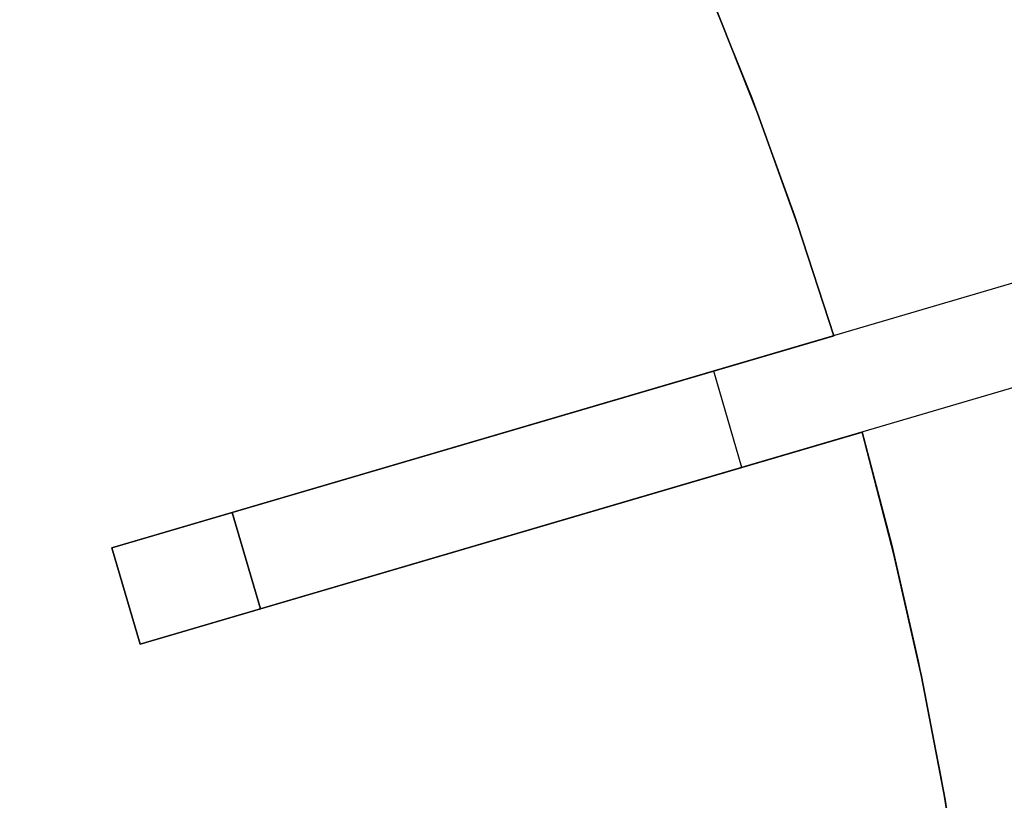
# Model space of a CAD drawing. Header units: millimetres. Extents: x 220 to 1240, y -2940 to -1929.
# Tile 49 of 59: x 1063 to 1180, y -2358 to -2264. Entities that reach past the tile are written whole.
import ezdxf

# ---------------------------------------------------------------- set-up
doc = ezdxf.new("R2010")
doc.units = ezdxf.units.MM

msp = doc.modelspace()

# ---------------------------------------------------------------- linework, layer by layer
for points in [[(1111.77, -2196.29), (1118.99, -2208.27), (1125.92, -2220.62), (1132.53, -2233.33), (1138.8, -2246.4), (1144.71, -2259.82), (1150.23, -2273.56), (1155.35, -2287.62), (1160.04, -2301.98)], [(1111.77, -2196.29), (1118.99, -2208.27), (1125.92, -2220.62), (1132.53, -2233.33), (1138.8, -2246.4), (1144.71, -2259.82), (1150.23, -2273.56), (1155.35, -2287.62), (1160.04, -2301.98)], [(1111.77, -2196.29), (1119.56, -2209.24), (1126.83, -2222.31), (1133.6, -2235.49), (1139.87, -2248.74), (1145.64, -2262.04), (1150.92, -2275.36), (1155.72, -2288.68), (1160.04, -2301.98)], [(1160.04, -2301.98), (1155.72, -2288.68), (1150.92, -2275.36), (1145.64, -2262.04), (1139.87, -2248.74), (1133.6, -2235.49), (1126.83, -2222.31), (1119.56, -2209.24), (1111.77, -2196.29)], [(1160.04, -2301.98), (1155.72, -2288.68), (1150.92, -2275.36), (1145.64, -2262.04), (1139.87, -2248.74), (1133.6, -2235.49), (1126.83, -2222.31), (1119.56, -2209.24), (1111.77, -2196.29)], [(1160.04, -2301.98), (1155.72, -2288.68), (1150.92, -2275.36), (1145.64, -2262.04), (1139.87, -2248.74), (1133.6, -2235.49), (1126.83, -2222.31), (1119.56, -2209.24), (1111.77, -2196.29)], [(1111.77, -2196.29), (1118.99, -2208.27), (1125.92, -2220.62), (1132.53, -2233.33), (1138.8, -2246.4), (1144.71, -2259.82), (1150.23, -2273.56), (1155.35, -2287.62), (1160.04, -2301.98)], [(1160.04, -2301.98), (1155.72, -2288.68), (1150.92, -2275.36), (1145.64, -2262.04), (1139.87, -2248.74), (1133.6, -2235.49), (1126.83, -2222.31), (1119.56, -2209.24), (1111.77, -2196.29)], [(1160.04, -2301.98), (1155.72, -2288.68), (1150.92, -2275.36), (1145.64, -2262.04), (1139.87, -2248.74), (1133.6, -2235.49), (1126.83, -2222.31), (1119.56, -2209.24), (1111.77, -2196.29)], [(1217.65, -2285.07), (1073.73, -2327.33)], [(1221.03, -2296.58), (1077.11, -2338.84)], [(1160.04, -2301.98), (1102.51, -2318.88)], [(1102.51, -2318.88), (1160.04, -2301.98)], [(1160.04, -2301.98), (1102.51, -2318.88)], [(1102.51, -2318.88), (1160.04, -2301.98)], [(1160.04, -2301.98), (1102.51, -2318.88)], [(1102.51, -2318.88), (1160.04, -2301.98)], [(1149.07, -2317.71), (1145.69, -2306.2)], [(1149.07, -2317.71), (1145.69, -2306.2)], [(1105.89, -2330.39), (1163.42, -2313.5)], [(1163.42, -2313.5), (1105.89, -2330.39)], [(1105.89, -2330.39), (1163.42, -2313.5)], [(1163.42, -2313.5), (1105.89, -2330.39)], [(1105.89, -2330.39), (1163.42, -2313.5)], [(1163.42, -2313.5), (1105.89, -2330.39)], [(1163.42, -2313.5), (1166.98, -2327.02), (1170.14, -2340.83), (1172.9, -2354.89), (1175.23, -2369.19), (1177.13, -2383.73), (1178.55, -2398.47), (1179.51, -2413.41), (1179.96, -2428.51)], [(1163.42, -2313.5), (1166.98, -2327.02), (1170.14, -2340.83), (1172.9, -2354.89), (1175.23, -2369.19), (1177.13, -2383.73), (1178.55, -2398.47), (1179.51, -2413.41), (1179.96, -2428.51)], [(1163.42, -2313.5), (1167.24, -2328.11), (1170.54, -2342.71), (1173.32, -2357.26), (1175.6, -2371.74), (1177.39, -2386.12), (1178.71, -2400.39), (1179.56, -2414.53), (1179.96, -2428.51)], [(1163.42, -2313.5), (1167.24, -2328.11), (1170.54, -2342.71), (1173.32, -2357.26), (1175.6, -2371.74), (1177.39, -2386.12), (1178.71, -2400.39), (1179.56, -2414.53), (1179.96, -2428.51)], [(1179.96, -2428.51), (1179.56, -2414.53), (1178.71, -2400.39), (1177.39, -2386.12), (1175.6, -2371.74), (1173.32, -2357.26), (1170.54, -2342.71), (1167.24, -2328.11), (1163.42, -2313.5)], [(1179.96, -2428.51), (1179.56, -2414.53), (1178.71, -2400.39), (1177.39, -2386.12), (1175.6, -2371.74), (1173.32, -2357.26), (1170.54, -2342.71), (1167.24, -2328.11), (1163.42, -2313.5)], [(1163.42, -2313.5), (1166.98, -2327.02), (1170.14, -2340.83), (1172.9, -2354.89), (1175.23, -2369.19), (1177.13, -2383.73), (1178.55, -2398.47), (1179.51, -2413.41), (1179.96, -2428.51)], [(1179.96, -2428.51), (1179.56, -2414.53), (1178.71, -2400.39), (1177.39, -2386.12), (1175.6, -2371.74), (1173.32, -2357.26), (1170.54, -2342.71), (1167.24, -2328.11), (1163.42, -2313.5)], [(1179.96, -2428.51), (1179.56, -2414.53), (1178.71, -2400.39), (1177.39, -2386.12), (1175.6, -2371.74), (1173.32, -2357.26), (1170.54, -2342.71), (1167.24, -2328.11), (1163.42, -2313.5)], [(1102.51, -2318.88), (1073.73, -2327.33)], [(1073.73, -2327.33), (1102.51, -2318.88)], [(1102.51, -2318.88), (1073.73, -2327.33)], [(1073.73, -2327.33), (1102.51, -2318.88)], [(1102.51, -2318.88), (1073.73, -2327.33)], [(1073.73, -2327.33), (1102.51, -2318.88)], [(1091.5, -2334.62), (1088.12, -2323.1)], [(1091.5, -2334.62), (1088.12, -2323.1)], [(1088.12, -2323.1), (1091.5, -2334.62)], [(1088.12, -2323.1), (1091.5, -2334.62)], [(1077.11, -2338.84), (1073.73, -2327.33)], [(1077.11, -2338.84), (1073.73, -2327.33)], [(1077.11, -2338.84), (1073.73, -2327.33)], [(1077.11, -2338.84), (1073.73, -2327.33)], [(1077.11, -2338.84), (1073.73, -2327.33)], [(1077.11, -2338.84), (1073.73, -2327.33)], [(1077.11, -2338.84), (1073.73, -2327.33)], [(1077.11, -2338.84), (1073.73, -2327.33)], [(1073.73, -2327.33), (1077.11, -2338.84)], [(1073.73, -2327.33), (1077.11, -2338.84)], [(1073.73, -2327.33), (1077.11, -2338.84)], [(1073.73, -2327.33), (1077.11, -2338.84)], [(1073.73, -2327.33), (1077.11, -2338.84)], [(1077.11, -2338.84), (1105.89, -2330.39)], [(1105.89, -2330.39), (1077.11, -2338.84)], [(1077.11, -2338.84), (1105.89, -2330.39)], [(1105.89, -2330.39), (1077.11, -2338.84)], [(1077.11, -2338.84), (1105.89, -2330.39)], [(1105.89, -2330.39), (1077.11, -2338.84)]]:
    msp.add_lwpolyline(points)
at = {"extrusion": (-0.281733, 0.959493, 1.27217e-14)}
msp.add_lwpolyline([(-524.55, 236.99), (-524.51, 239.56), (-524.37, 242.11), (-524.16, 244.66), (-523.85, 247.21), (-523.46, 249.74), (-522.98, 252.25), (-522.42, 254.75), (-521.77, 257.23), (-521.04, 259.68), (-520.22, 262.11), (-519.32, 264.51), (-518.34, 266.88), (-517.28, 269.21), (-516.14, 271.5), (-514.92, 273.75), (-513.63, 275.96), (-512.26, 278.13), (-510.82, 280.25), (-509.31, 282.31), (-507.73, 284.33), (-506.08, 286.29), (-504.36, 288.19), (-502.58, 290.03), (-500.74, 291.81), (-498.84, 293.52), (-496.88, 295.17), (-494.87, 296.76), (-492.8, 298.27), (-490.68, 299.71), (-488.52, 301.08), (-486.31, 302.37), (-484.05, 303.59), (-481.76, 304.73), (-479.43, 305.79), (-477.06, 306.77), (-474.67, 307.66), (-472.24, 308.48), (-469.78, 309.21), (-467.31, 309.86), (-464.81, 310.43), (-462.29, 310.9), (-459.76, 311.3), (-457.22, 311.6), (-454.67, 311.82), (-452.11, 311.95), (-449.55, 311.99)], dxfattribs=at)
at = {"extrusion": (-0.281733, 0.959493, -1.06513e-14)}
msp.add_lwpolyline([(-449.55, -588.01), (-452.11, -587.96), (-454.67, -587.83), (-457.22, -587.61), (-459.76, -587.31), (-462.29, -586.91), (-464.81, -586.44), (-467.31, -585.87), (-469.78, -585.22), (-472.24, -584.49), (-474.67, -583.67), (-477.06, -582.78), (-479.43, -581.8), (-481.76, -580.74), (-484.05, -579.6), (-486.31, -578.38), (-488.52, -577.09), (-490.68, -575.72), (-492.8, -574.28), (-494.87, -572.77), (-496.88, -571.18), (-498.84, -569.53), (-500.74, -567.82), (-502.58, -566.04), (-504.36, -564.2), (-506.08, -562.3), (-507.73, -560.34), (-509.31, -558.32), (-510.82, -556.26), (-512.26, -554.14), (-513.63, -551.97), (-514.92, -549.76), (-516.14, -547.51), (-517.28, -545.22), (-518.34, -542.89), (-519.32, -540.52), (-520.22, -538.12), (-521.04, -535.69), (-521.77, -533.24), (-522.42, -530.76), (-522.98, -528.26), (-523.46, -525.75), (-523.85, -523.22), (-524.16, -520.67), (-524.37, -518.12), (-524.51, -515.57), (-524.55, -513)], dxfattribs=at)
at = {"extrusion": (-0.281733, 0.959493, -4.1936e-15)}
msp.add_lwpolyline([(-524.55, 236.99), (-524.51, 239.56), (-524.37, 242.11), (-524.16, 244.66), (-523.85, 247.21), (-523.46, 249.74), (-522.98, 252.25), (-522.42, 254.75), (-521.77, 257.23), (-521.04, 259.68), (-520.22, 262.11), (-519.32, 264.51), (-518.34, 266.88), (-517.28, 269.21), (-516.14, 271.5), (-514.92, 273.75), (-513.63, 275.96), (-512.26, 278.13), (-510.82, 280.25), (-509.31, 282.31), (-507.73, 284.33), (-506.08, 286.29), (-504.36, 288.19), (-502.58, 290.03), (-500.74, 291.81), (-498.84, 293.52), (-496.88, 295.17), (-494.87, 296.76), (-492.8, 298.27), (-490.68, 299.71), (-488.52, 301.08), (-486.31, 302.37), (-484.05, 303.59), (-481.76, 304.73), (-479.43, 305.79), (-477.06, 306.77), (-474.67, 307.66), (-472.24, 308.48), (-469.78, 309.21), (-467.31, 309.86), (-464.81, 310.43), (-462.29, 310.9), (-459.76, 311.3), (-457.22, 311.6), (-454.67, 311.82), (-452.11, 311.95), (-449.55, 311.99)], dxfattribs=at)
at = {"extrusion": (-0.281733, 0.959493, 4.80323e-15)}
msp.add_lwpolyline([(-449.55, -588.01), (-452.11, -587.96), (-454.67, -587.83), (-457.22, -587.61), (-459.76, -587.31), (-462.29, -586.91), (-464.81, -586.44), (-467.31, -585.87), (-469.78, -585.22), (-472.24, -584.49), (-474.67, -583.67), (-477.06, -582.78), (-479.43, -581.8), (-481.76, -580.74), (-484.05, -579.6), (-486.31, -578.38), (-488.52, -577.09), (-490.68, -575.72), (-492.8, -574.28), (-494.87, -572.77), (-496.88, -571.18), (-498.84, -569.53), (-500.74, -567.82), (-502.58, -566.04), (-504.36, -564.2), (-506.08, -562.3), (-507.73, -560.34), (-509.31, -558.32), (-510.82, -556.26), (-512.26, -554.14), (-513.63, -551.97), (-514.92, -549.76), (-516.14, -547.51), (-517.28, -545.22), (-518.34, -542.89), (-519.32, -540.52), (-520.22, -538.12), (-521.04, -535.69), (-521.77, -533.24), (-522.42, -530.76), (-522.98, -528.26), (-523.46, -525.75), (-523.85, -523.22), (-524.16, -520.67), (-524.37, -518.12), (-524.51, -515.57), (-524.55, -513)], dxfattribs=at)
at = {"extrusion": (-0.281733, 0.959493, 2.64175e-15)}
msp.add_lwpolyline([(-449.55, 311.99), (-452.11, 311.95), (-454.67, 311.82), (-457.22, 311.6), (-459.76, 311.3), (-462.29, 310.9), (-464.81, 310.43), (-467.31, 309.86), (-469.78, 309.21), (-472.24, 308.48), (-474.67, 307.66), (-477.06, 306.77), (-479.43, 305.79), (-481.76, 304.73), (-484.05, 303.59), (-486.31, 302.37), (-488.52, 301.08), (-490.68, 299.71), (-492.8, 298.27), (-494.87, 296.76), (-496.88, 295.17), (-498.84, 293.52), (-500.74, 291.81), (-502.58, 290.03), (-504.36, 288.19), (-506.08, 286.29), (-507.73, 284.33), (-509.31, 282.31), (-510.82, 280.25), (-512.26, 278.13), (-513.63, 275.96), (-514.92, 273.75), (-516.14, 271.5), (-517.28, 269.21), (-518.34, 266.88), (-519.32, 264.51), (-520.22, 262.11), (-521.04, 259.68), (-521.77, 257.23), (-522.42, 254.75), (-522.98, 252.25), (-523.46, 249.74), (-523.85, 247.21), (-524.16, 244.66), (-524.37, 242.11), (-524.51, 239.56), (-524.55, 236.99)], dxfattribs=at)
at = {"extrusion": (-0.281733, 0.959493, -6.77596e-15)}
msp.add_lwpolyline([(-524.55, -513), (-524.51, -515.57), (-524.37, -518.12), (-524.16, -520.67), (-523.85, -523.22), (-523.46, -525.75), (-522.98, -528.26), (-522.42, -530.76), (-521.77, -533.24), (-521.04, -535.69), (-520.22, -538.12), (-519.32, -540.52), (-518.34, -542.89), (-517.28, -545.22), (-516.14, -547.51), (-514.92, -549.76), (-513.63, -551.97), (-512.26, -554.14), (-510.82, -556.26), (-509.31, -558.32), (-507.73, -560.34), (-506.08, -562.3), (-504.36, -564.2), (-502.58, -566.04), (-500.74, -567.82), (-498.84, -569.53), (-496.88, -571.18), (-494.87, -572.77), (-492.8, -574.28), (-490.68, -575.72), (-488.52, -577.09), (-486.31, -578.38), (-484.05, -579.6), (-481.76, -580.74), (-479.43, -581.8), (-477.06, -582.78), (-474.67, -583.67), (-472.24, -584.49), (-469.78, -585.22), (-467.31, -585.87), (-464.81, -586.44), (-462.29, -586.91), (-459.76, -587.31), (-457.22, -587.61), (-454.67, -587.83), (-452.11, -587.96), (-449.55, -588.01)], dxfattribs=at)
at = {"extrusion": (1, 0, 0)}
for points in [[(-2301.98, -12.01), (-2301.98, 0)], [(-2301.98, 119.99), (-2301.98, 131.99)], [(-2301.98, -408), (-2301.98, -396.01)], [(-2313.5, -12.01), (-2313.5, 0)], [(-2313.5, 119.99), (-2313.5, 131.99)], [(-2313.5, -408), (-2313.5, -396.01)], [(-2318.88, 332.31), (-2318.88, 131.99)], [(-2318.88, 119.99), (-2318.88, 0)], [(-2318.88, -12.01), (-2318.88, -396.01)], [(-2318.88, -408), (-2318.88, -608.32)], [(-2327.33, -408), (-2327.33, -438.01)], [(-2327.33, -12.01), (-2327.33, -396.01)], [(-2327.33, 119.99), (-2327.33, 0)], [(-2327.33, 161.99), (-2327.33, 131.99)], [(-2330.39, 332.31), (-2330.39, 131.99)], [(-2330.39, 119.99), (-2330.39, 0)], [(-2330.39, -12.01), (-2330.39, -396.01)], [(-2330.39, -408), (-2330.39, -608.32)], [(-2333.08, -408), (-2333.08, -438.01)], [(-2333.08, -12.01), (-2333.08, -396.01)], [(-2333.08, 119.99), (-2333.08, 0)], [(-2333.08, 161.99), (-2333.08, 131.99)], [(-2338.84, -438.01), (-2338.84, -408)], [(-2338.84, -396.01), (-2338.84, -12.01)], [(-2338.84, 0), (-2338.84, 119.99)], [(-2338.84, 131.99), (-2338.84, 161.99)]]:
    msp.add_lwpolyline(points, dxfattribs=at)
at = {"extrusion": (-0.281733, 0.959493, 2.02557e-14)}
msp.add_lwpolyline([(-449.55, 311.99), (-448.22, 312.01), (-446.87, 312.05), (-445.52, 312.13), (-444.16, 312.24), (-442.79, 312.38), (-441.41, 312.55), (-440.02, 312.76), (-438.63, 313), (-437.24, 313.27), (-435.84, 313.58), (-434.44, 313.93), (-433.04, 314.31), (-431.64, 314.73), (-430.24, 315.19), (-428.85, 315.68), (-427.46, 316.21), (-426.08, 316.77), (-424.71, 317.38), (-423.35, 318.02), (-421.99, 318.7), (-420.65, 319.41), (-419.32, 320.16), (-418.01, 320.95), (-416.72, 321.78), (-415.44, 322.63), (-414.18, 323.53), (-412.95, 324.45), (-411.73, 325.41), (-410.54, 326.41), (-409.38, 327.43), (-408.24, 328.48), (-407.12, 329.57), (-406.04, 330.68), (-404.98, 331.82), (-403.96, 332.99), (-402.97, 334.18), (-402.01, 335.39), (-401.08, 336.63), (-400.19, 337.89), (-399.33, 339.16), (-398.51, 340.46), (-397.72, 341.77), (-396.97, 343.1), (-396.25, 344.44), (-395.57, 345.79), (-394.93, 347.15), (-394.33, 348.53), (-393.76, 349.91), (-393.23, 351.3), (-392.74, 352.69), (-392.28, 354.09), (-391.87, 355.49), (-391.48, 356.89), (-391.14, 358.28), (-390.83, 359.68), (-390.55, 361.08), (-390.31, 362.47), (-390.1, 363.85), (-389.93, 365.23), (-389.79, 366.6), (-389.69, 367.97), (-389.61, 369.32), (-389.56, 370.66), (-389.55, 371.99)], dxfattribs=at)
at = {"extrusion": (-0.281733, 0.959493, 3.92367e-15)}
msp.add_lwpolyline([(-389.55, -648.01), (-389.58, -645.96), (-389.69, -643.91), (-389.86, -641.87), (-390.11, -639.84), (-390.42, -637.81), (-390.8, -635.8), (-391.26, -633.8), (-391.77, -631.82), (-392.36, -629.85), (-393.01, -627.91), (-393.73, -625.99), (-394.52, -624.1), (-395.37, -622.24), (-396.28, -620.4), (-397.25, -618.6), (-398.28, -616.83), (-399.38, -615.1), (-400.53, -613.4), (-401.74, -611.75), (-403.01, -610.14), (-404.33, -608.57), (-405.7, -607.05), (-407.12, -605.58), (-408.6, -604.15), (-410.12, -602.78), (-411.68, -601.46), (-413.3, -600.2), (-414.95, -598.99), (-416.64, -597.83), (-418.37, -596.74), (-420.14, -595.71), (-421.95, -594.73), (-423.78, -593.82), (-425.65, -592.97), (-427.54, -592.19), (-429.46, -591.47), (-431.4, -590.82), (-433.36, -590.23), (-435.34, -589.71), (-437.34, -589.26), (-439.36, -588.88), (-441.38, -588.56), (-443.41, -588.32), (-445.46, -588.14), (-447.5, -588.04), (-449.55, -588.01)], dxfattribs=at)
at = {"extrusion": (-0.281733, 0.959493, -1.1969e-15)}
msp.add_lwpolyline([(-389.55, 371.99), (-389.58, 369.95), (-389.69, 367.9), (-389.86, 365.86), (-390.11, 363.83), (-390.42, 361.8), (-390.8, 359.79), (-391.26, 357.79), (-391.77, 355.81), (-392.36, 353.84), (-393.01, 351.9), (-393.73, 349.98), (-394.52, 348.09), (-395.37, 346.23), (-396.28, 344.39), (-397.25, 342.59), (-398.28, 340.82), (-399.38, 339.09), (-400.53, 337.39), (-401.74, 335.74), (-403.01, 334.13), (-404.33, 332.56), (-405.7, 331.04), (-407.12, 329.57), (-408.6, 328.14), (-410.12, 326.77), (-411.68, 325.45), (-413.3, 324.19), (-414.95, 322.98), (-416.64, 321.82), (-418.37, 320.73), (-420.14, 319.7), (-421.95, 318.72), (-423.78, 317.81), (-425.65, 316.96), (-427.54, 316.18), (-429.46, 315.46), (-431.4, 314.81), (-433.36, 314.22), (-435.34, 313.7), (-437.34, 313.25), (-439.36, 312.87), (-441.38, 312.55), (-443.41, 312.31), (-445.46, 312.13), (-447.5, 312.03), (-449.55, 311.99)], dxfattribs=at)
at = {"extrusion": (-0.281733, 0.959493, 6.96293e-15)}
msp.add_lwpolyline([(-449.55, -588.01), (-447.5, -588.04), (-445.46, -588.14), (-443.41, -588.32), (-441.38, -588.56), (-439.36, -588.88), (-437.34, -589.26), (-435.34, -589.71), (-433.36, -590.23), (-431.4, -590.82), (-429.46, -591.47), (-427.54, -592.19), (-425.65, -592.97), (-423.78, -593.82), (-421.95, -594.73), (-420.14, -595.71), (-418.37, -596.74), (-416.64, -597.83), (-414.95, -598.99), (-413.3, -600.2), (-411.68, -601.46), (-410.12, -602.78), (-408.6, -604.15), (-407.12, -605.58), (-405.7, -607.05), (-404.33, -608.57), (-403.01, -610.14), (-401.74, -611.75), (-400.53, -613.4), (-399.38, -615.1), (-398.28, -616.83), (-397.25, -618.6), (-396.28, -620.4), (-395.37, -622.24), (-394.52, -624.1), (-393.73, -625.99), (-393.01, -627.91), (-392.36, -629.85), (-391.77, -631.82), (-391.26, -633.8), (-390.8, -635.8), (-390.42, -637.81), (-390.11, -639.84), (-389.86, -641.87), (-389.69, -643.91), (-389.58, -645.96), (-389.55, -648.01)], dxfattribs=at)
at = {"extrusion": (-0.281733, 0.959493, -1.0773e-14)}
msp.add_lwpolyline([(-449.55, -588.01), (-447.5, -588.04), (-445.46, -588.14), (-443.41, -588.32), (-441.38, -588.56), (-439.36, -588.88), (-437.34, -589.26), (-435.34, -589.71), (-433.36, -590.23), (-431.4, -590.82), (-429.46, -591.47), (-427.54, -592.19), (-425.65, -592.97), (-423.78, -593.82), (-421.95, -594.73), (-420.14, -595.71), (-418.37, -596.74), (-416.64, -597.83), (-414.95, -598.99), (-413.3, -600.2), (-411.68, -601.46), (-410.12, -602.78), (-408.6, -604.15), (-407.12, -605.58), (-405.7, -607.05), (-404.33, -608.57), (-403.01, -610.14), (-401.74, -611.75), (-400.53, -613.4), (-399.38, -615.1), (-398.28, -616.83), (-397.25, -618.6), (-396.28, -620.4), (-395.37, -622.24), (-394.52, -624.1), (-393.73, -625.99), (-393.01, -627.91), (-392.36, -629.85), (-391.77, -631.82), (-391.26, -633.8), (-390.8, -635.8), (-390.42, -637.81), (-390.11, -639.84), (-389.86, -641.87), (-389.69, -643.91), (-389.58, -645.96), (-389.55, -648.01)], dxfattribs=at)
at = {"extrusion": (-0.281733, 0.959493, 1.46582e-14)}
msp.add_lwpolyline([(-389.55, 371.99), (-389.56, 370.66), (-389.61, 369.32), (-389.69, 367.97), (-389.79, 366.6), (-389.93, 365.23), (-390.1, 363.85), (-390.31, 362.47), (-390.55, 361.08), (-390.83, 359.68), (-391.14, 358.28), (-391.48, 356.89), (-391.87, 355.49), (-392.28, 354.09), (-392.74, 352.69), (-393.23, 351.3), (-393.76, 349.91), (-394.33, 348.53), (-394.93, 347.15), (-395.57, 345.79), (-396.25, 344.44), (-396.97, 343.1), (-397.72, 341.77), (-398.51, 340.46), (-399.33, 339.16), (-400.19, 337.89), (-401.08, 336.63), (-402.01, 335.39), (-402.97, 334.18), (-403.96, 332.99), (-404.98, 331.82), (-406.04, 330.68), (-407.12, 329.57), (-408.24, 328.48), (-409.38, 327.43), (-410.54, 326.41), (-411.73, 325.41), (-412.95, 324.45), (-414.18, 323.53), (-415.44, 322.63), (-416.72, 321.78), (-418.01, 320.95), (-419.32, 320.16), (-420.65, 319.41), (-421.99, 318.7), (-423.35, 318.02), (-424.71, 317.38), (-426.08, 316.77), (-427.46, 316.21), (-428.85, 315.68), (-430.24, 315.19), (-431.64, 314.73), (-433.04, 314.31), (-434.44, 313.93), (-435.84, 313.58), (-437.24, 313.27), (-438.63, 313), (-440.02, 312.76), (-441.41, 312.55), (-442.79, 312.38), (-444.16, 312.24), (-445.52, 312.13), (-446.87, 312.05), (-448.22, 312.01), (-449.55, 311.99)], dxfattribs=at)
at = {"extrusion": (-0.281733, 0.959493, -1.39263e-14)}
msp.add_lwpolyline([(-389.55, 371.99), (-389.53, 373.02), (-389.48, 374.04), (-389.39, 375.06), (-389.27, 376.08), (-389.11, 377.09), (-388.92, 378.1), (-388.7, 379.1), (-388.44, 380.09), (-388.14, 381.07), (-387.82, 382.04), (-387.46, 383), (-387.07, 383.95), (-386.64, 384.88), (-386.19, 385.8), (-385.7, 386.7), (-385.18, 387.58), (-384.64, 388.45), (-384.06, 389.3), (-383.45, 390.12), (-382.82, 390.93), (-382.16, 391.71), (-381.47, 392.47), (-380.76, 393.21), (-380.03, 393.92), (-379.27, 394.61), (-378.48, 395.27), (-377.68, 395.9), (-376.85, 396.5), (-376, 397.08), (-375.14, 397.63), (-374.25, 398.14), (-373.35, 398.63), (-372.43, 399.09), (-371.5, 399.51), (-370.56, 399.9), (-369.6, 400.26), (-368.63, 400.59), (-367.64, 400.88), (-366.65, 401.14), (-365.65, 401.37), (-364.65, 401.56), (-363.63, 401.72), (-362.62, 401.84), (-361.6, 401.93), (-360.57, 401.98), (-359.55, 401.99)], dxfattribs=at)
at = {"extrusion": (-0.281733, 0.959493, 3.64524e-15)}
msp.add_lwpolyline([(-359.55, -678), (-360.57, -677.99), (-361.6, -677.94), (-362.62, -677.85), (-363.63, -677.73), (-364.65, -677.57), (-365.65, -677.38), (-366.65, -677.15), (-367.64, -676.89), (-368.63, -676.6), (-369.6, -676.27), (-370.56, -675.91), (-371.5, -675.52), (-372.43, -675.1), (-373.35, -674.64), (-374.25, -674.15), (-375.14, -673.64), (-376, -673.09), (-376.85, -672.51), (-377.68, -671.91), (-378.48, -671.28), (-379.27, -670.62), (-380.03, -669.93), (-380.76, -669.22), (-381.47, -668.48), (-382.16, -667.72), (-382.82, -666.94), (-383.45, -666.13), (-384.06, -665.31), (-384.64, -664.46), (-385.18, -663.59), (-385.7, -662.71), (-386.19, -661.81), (-386.64, -660.89), (-387.07, -659.96), (-387.46, -659.01), (-387.82, -658.05), (-388.14, -657.08), (-388.44, -656.1), (-388.7, -655.11), (-388.92, -654.11), (-389.11, -653.1), (-389.27, -652.09), (-389.39, -651.07), (-389.48, -650.05), (-389.53, -649.03), (-389.55, -648.01)], dxfattribs=at)
at = {"extrusion": (-0.281733, 0.959493, -5.25031e-14)}
msp.add_lwpolyline([(-374.55, -438.01), (-374.51, -440.05), (-374.41, -442.1), (-374.24, -444.14), (-373.99, -446.17), (-373.68, -448.2), (-373.29, -450.21), (-372.84, -452.21), (-372.32, -454.19), (-371.74, -456.16), (-371.09, -458.1), (-370.37, -460.02), (-369.58, -461.91), (-368.73, -463.77), (-367.82, -465.61), (-366.85, -467.41), (-365.81, -469.18), (-364.72, -470.91), (-363.57, -472.61), (-362.36, -474.26), (-361.09, -475.87), (-359.77, -477.44), (-358.4, -478.96), (-356.98, -480.43), (-355.5, -481.86), (-353.98, -483.23), (-352.42, -484.55), (-350.8, -485.81), (-349.15, -487.02), (-347.46, -488.18), (-345.72, -489.27), (-343.96, -490.3), (-342.15, -491.28), (-340.32, -492.19), (-338.45, -493.04), (-336.56, -493.82), (-334.64, -494.54), (-332.7, -495.19), (-330.74, -495.78), (-328.76, -496.3), (-326.76, -496.75), (-324.74, -497.13), (-322.72, -497.45), (-320.69, -497.69), (-318.64, -497.87), (-316.6, -497.97), (-314.55, -498.01)], dxfattribs=at)
at = {"extrusion": (-0.281733, 0.959493, 1.90702e-14)}
msp.add_lwpolyline([(-314.55, 221.99), (-316.6, 221.96), (-318.64, 221.86), (-320.69, 221.68), (-322.72, 221.44), (-324.74, 221.12), (-326.76, 220.74), (-328.76, 220.29), (-330.74, 219.77), (-332.7, 219.18), (-334.64, 218.53), (-336.56, 217.81), (-338.45, 217.03), (-340.32, 216.18), (-342.15, 215.27), (-343.96, 214.29), (-345.72, 213.26), (-347.46, 212.17), (-349.15, 211.01), (-350.8, 209.8), (-352.42, 208.54), (-353.98, 207.22), (-355.5, 205.85), (-356.98, 204.42), (-358.4, 202.95), (-359.77, 201.43), (-361.09, 199.86), (-362.36, 198.25), (-363.57, 196.6), (-364.72, 194.9), (-365.81, 193.17), (-366.85, 191.4), (-367.82, 189.6), (-368.73, 187.76), (-369.58, 185.9), (-370.37, 184.01), (-371.09, 182.09), (-371.74, 180.15), (-372.32, 178.18), (-372.84, 176.2), (-373.29, 174.2), (-373.68, 172.19), (-373.99, 170.16), (-374.24, 168.13), (-374.41, 166.09), (-374.51, 164.04), (-374.55, 161.99)], dxfattribs=at)
at = {"extrusion": (-0.281733, 0.959493, -1.47588e-14)}
msp.add_lwpolyline([(-389.55, 371.99), (-389.53, 373.02), (-389.48, 374.04), (-389.39, 375.06), (-389.27, 376.08), (-389.11, 377.09), (-388.92, 378.1), (-388.7, 379.1), (-388.44, 380.09), (-388.14, 381.07), (-387.82, 382.04), (-387.46, 383), (-387.07, 383.95), (-386.64, 384.88), (-386.19, 385.8), (-385.7, 386.7), (-385.18, 387.58), (-384.64, 388.45), (-384.06, 389.3), (-383.45, 390.12), (-382.82, 390.93), (-382.16, 391.71), (-381.47, 392.47), (-380.76, 393.21), (-380.03, 393.92), (-379.27, 394.61), (-378.48, 395.27), (-377.68, 395.9), (-376.85, 396.5), (-376, 397.08), (-375.14, 397.63), (-374.25, 398.14), (-373.35, 398.63), (-372.43, 399.09), (-371.5, 399.51), (-370.56, 399.9), (-369.6, 400.26), (-368.63, 400.59), (-367.64, 400.88), (-366.65, 401.14), (-365.65, 401.37), (-364.65, 401.56), (-363.63, 401.72), (-362.62, 401.84), (-361.6, 401.93), (-360.57, 401.98), (-359.55, 401.99)], dxfattribs=at)
at = {"extrusion": (-0.281733, 0.959493, 1.84117e-14)}
msp.add_lwpolyline([(-359.55, -678), (-360.57, -677.99), (-361.6, -677.94), (-362.62, -677.85), (-363.63, -677.73), (-364.65, -677.57), (-365.65, -677.38), (-366.65, -677.15), (-367.64, -676.89), (-368.63, -676.6), (-369.6, -676.27), (-370.56, -675.91), (-371.5, -675.52), (-372.43, -675.1), (-373.35, -674.64), (-374.25, -674.15), (-375.14, -673.64), (-376, -673.09), (-376.85, -672.51), (-377.68, -671.91), (-378.48, -671.28), (-379.27, -670.62), (-380.03, -669.93), (-380.76, -669.22), (-381.47, -668.48), (-382.16, -667.72), (-382.82, -666.94), (-383.45, -666.13), (-384.06, -665.31), (-384.64, -664.46), (-385.18, -663.59), (-385.7, -662.71), (-386.19, -661.81), (-386.64, -660.89), (-387.07, -659.96), (-387.46, -659.01), (-387.82, -658.05), (-388.14, -657.08), (-388.44, -656.1), (-388.7, -655.11), (-388.92, -654.11), (-389.11, -653.1), (-389.27, -652.09), (-389.39, -651.07), (-389.48, -650.05), (-389.53, -649.03), (-389.55, -648.01)], dxfattribs=at)
at = {"extrusion": (-0.281733, 0.959493, -4.77037e-15)}
msp.add_lwpolyline([(-314.55, -498.01), (-316.6, -497.97), (-318.64, -497.87), (-320.69, -497.69), (-322.72, -497.45), (-324.74, -497.13), (-326.76, -496.75), (-328.76, -496.3), (-330.74, -495.78), (-332.7, -495.19), (-334.64, -494.54), (-336.56, -493.82), (-338.45, -493.04), (-340.32, -492.19), (-342.15, -491.28), (-343.96, -490.3), (-345.72, -489.27), (-347.46, -488.18), (-349.15, -487.02), (-350.8, -485.81), (-352.42, -484.55), (-353.98, -483.23), (-355.5, -481.86), (-356.98, -480.43), (-358.4, -478.96), (-359.77, -477.44), (-361.09, -475.87), (-362.36, -474.26), (-363.57, -472.61), (-364.72, -470.91), (-365.81, -469.18), (-366.85, -467.41), (-367.82, -465.61), (-368.73, -463.77), (-369.58, -461.91), (-370.37, -460.02), (-371.09, -458.1), (-371.74, -456.16), (-372.32, -454.19), (-372.84, -452.21), (-373.29, -450.21), (-373.68, -448.2), (-373.99, -446.17), (-374.24, -444.14), (-374.41, -442.1), (-374.51, -440.05), (-374.55, -438.01)], dxfattribs=at)
at = {"extrusion": (-0.281733, 0.959493, -6.33843e-15)}
msp.add_lwpolyline([(-374.55, 161.99), (-374.51, 164.04), (-374.41, 166.09), (-374.24, 168.13), (-373.99, 170.16), (-373.68, 172.19), (-373.29, 174.2), (-372.84, 176.2), (-372.32, 178.18), (-371.74, 180.15), (-371.09, 182.09), (-370.37, 184.01), (-369.58, 185.9), (-368.73, 187.76), (-367.82, 189.6), (-366.85, 191.4), (-365.81, 193.17), (-364.72, 194.9), (-363.57, 196.6), (-362.36, 198.25), (-361.09, 199.86), (-359.77, 201.43), (-358.4, 202.95), (-356.98, 204.42), (-355.5, 205.85), (-353.98, 207.22), (-352.42, 208.54), (-350.8, 209.8), (-349.15, 211.01), (-347.46, 212.17), (-345.72, 213.26), (-343.96, 214.29), (-342.15, 215.27), (-340.32, 216.18), (-338.45, 217.03), (-336.56, 217.81), (-334.64, 218.53), (-332.7, 219.18), (-330.74, 219.77), (-328.76, 220.29), (-326.76, 220.74), (-324.74, 221.12), (-322.72, 221.44), (-320.69, 221.68), (-318.64, 221.86), (-316.6, 221.96), (-314.55, 221.99)], dxfattribs=at)
at = {"extrusion": (-0.281733, 0.959493, 2.42031e-14)}
msp.add_lwpolyline([(-359.55, 401.99), (-360.57, 401.98), (-361.6, 401.93), (-362.62, 401.84), (-363.63, 401.72), (-364.65, 401.56), (-365.65, 401.37), (-366.65, 401.14), (-367.64, 400.88), (-368.63, 400.59), (-369.6, 400.26), (-370.56, 399.9), (-371.5, 399.51), (-372.43, 399.09), (-373.35, 398.63), (-374.25, 398.14), (-375.14, 397.63), (-376, 397.08), (-376.85, 396.5), (-377.68, 395.9), (-378.48, 395.27), (-379.27, 394.61), (-380.03, 393.92), (-380.76, 393.21), (-381.47, 392.47), (-382.16, 391.71), (-382.82, 390.93), (-383.45, 390.12), (-384.06, 389.3), (-384.64, 388.45), (-385.18, 387.58), (-385.7, 386.7), (-386.19, 385.8), (-386.64, 384.88), (-387.07, 383.95), (-387.46, 383), (-387.82, 382.04), (-388.14, 381.07), (-388.44, 380.09), (-388.7, 379.1), (-388.92, 378.1), (-389.11, 377.09), (-389.27, 376.08), (-389.39, 375.06), (-389.48, 374.04), (-389.53, 373.02), (-389.55, 371.99)], dxfattribs=at)
at = {"extrusion": (-0.281733, 0.959493, 3.53191e-15)}
msp.add_lwpolyline([(-389.55, -648.01), (-389.53, -649.03), (-389.48, -650.05), (-389.39, -651.07), (-389.27, -652.09), (-389.11, -653.1), (-388.92, -654.11), (-388.7, -655.11), (-388.44, -656.1), (-388.14, -657.08), (-387.82, -658.05), (-387.46, -659.01), (-387.07, -659.96), (-386.64, -660.89), (-386.19, -661.81), (-385.7, -662.71), (-385.18, -663.59), (-384.64, -664.46), (-384.06, -665.31), (-383.45, -666.13), (-382.82, -666.94), (-382.16, -667.72), (-381.47, -668.48), (-380.76, -669.22), (-380.03, -669.93), (-379.27, -670.62), (-378.48, -671.28), (-377.68, -671.91), (-376.85, -672.51), (-376, -673.09), (-375.14, -673.64), (-374.25, -674.15), (-373.35, -674.64), (-372.43, -675.1), (-371.5, -675.52), (-370.56, -675.91), (-369.6, -676.27), (-368.63, -676.6), (-367.64, -676.89), (-366.65, -677.15), (-365.65, -677.38), (-364.65, -677.57), (-363.63, -677.73), (-362.62, -677.85), (-361.6, -677.94), (-360.57, -677.99), (-359.55, -678)], dxfattribs=at)
at = {"extrusion": (-0.281733, 0.959493, -9.50385e-15)}
msp.add_lwpolyline([(-314.55, -498.01), (-316.6, -497.97), (-318.64, -497.87), (-320.69, -497.69), (-322.72, -497.45), (-324.74, -497.13), (-326.76, -496.75), (-328.76, -496.3), (-330.74, -495.78), (-332.7, -495.19), (-334.64, -494.54), (-336.56, -493.82), (-338.45, -493.04), (-340.32, -492.19), (-342.15, -491.28), (-343.96, -490.3), (-345.72, -489.27), (-347.46, -488.18), (-349.15, -487.02), (-350.8, -485.81), (-352.42, -484.55), (-353.98, -483.23), (-355.5, -481.86), (-356.98, -480.43), (-358.4, -478.96), (-359.77, -477.44), (-361.09, -475.87), (-362.36, -474.26), (-363.57, -472.61), (-364.72, -470.91), (-365.81, -469.18), (-366.85, -467.41), (-367.82, -465.61), (-368.73, -463.77), (-369.58, -461.91), (-370.37, -460.02), (-371.09, -458.1), (-371.74, -456.16), (-372.32, -454.19), (-372.84, -452.21), (-373.29, -450.21), (-373.68, -448.2), (-373.99, -446.17), (-374.24, -444.14), (-374.41, -442.1), (-374.51, -440.05), (-374.55, -438.01)], dxfattribs=at)
at = {"extrusion": (-0.281733, 0.959493, 2.32066e-14)}
msp.add_lwpolyline([(-374.55, 161.99), (-374.51, 164.04), (-374.41, 166.09), (-374.24, 168.13), (-373.99, 170.16), (-373.68, 172.19), (-373.29, 174.2), (-372.84, 176.2), (-372.32, 178.18), (-371.74, 180.15), (-371.09, 182.09), (-370.37, 184.01), (-369.58, 185.9), (-368.73, 187.76), (-367.82, 189.6), (-366.85, 191.4), (-365.81, 193.17), (-364.72, 194.9), (-363.57, 196.6), (-362.36, 198.25), (-361.09, 199.86), (-359.77, 201.43), (-358.4, 202.95), (-356.98, 204.42), (-355.5, 205.85), (-353.98, 207.22), (-352.42, 208.54), (-350.8, 209.8), (-349.15, 211.01), (-347.46, 212.17), (-345.72, 213.26), (-343.96, 214.29), (-342.15, 215.27), (-340.32, 216.18), (-338.45, 217.03), (-336.56, 217.81), (-334.64, 218.53), (-332.7, 219.18), (-330.74, 219.77), (-328.76, 220.29), (-326.76, 220.74), (-324.74, 221.12), (-322.72, 221.44), (-320.69, 221.68), (-318.64, 221.86), (-316.6, 221.96), (-314.55, 221.99)], dxfattribs=at)

doc.saveas('drawing.dxf')
